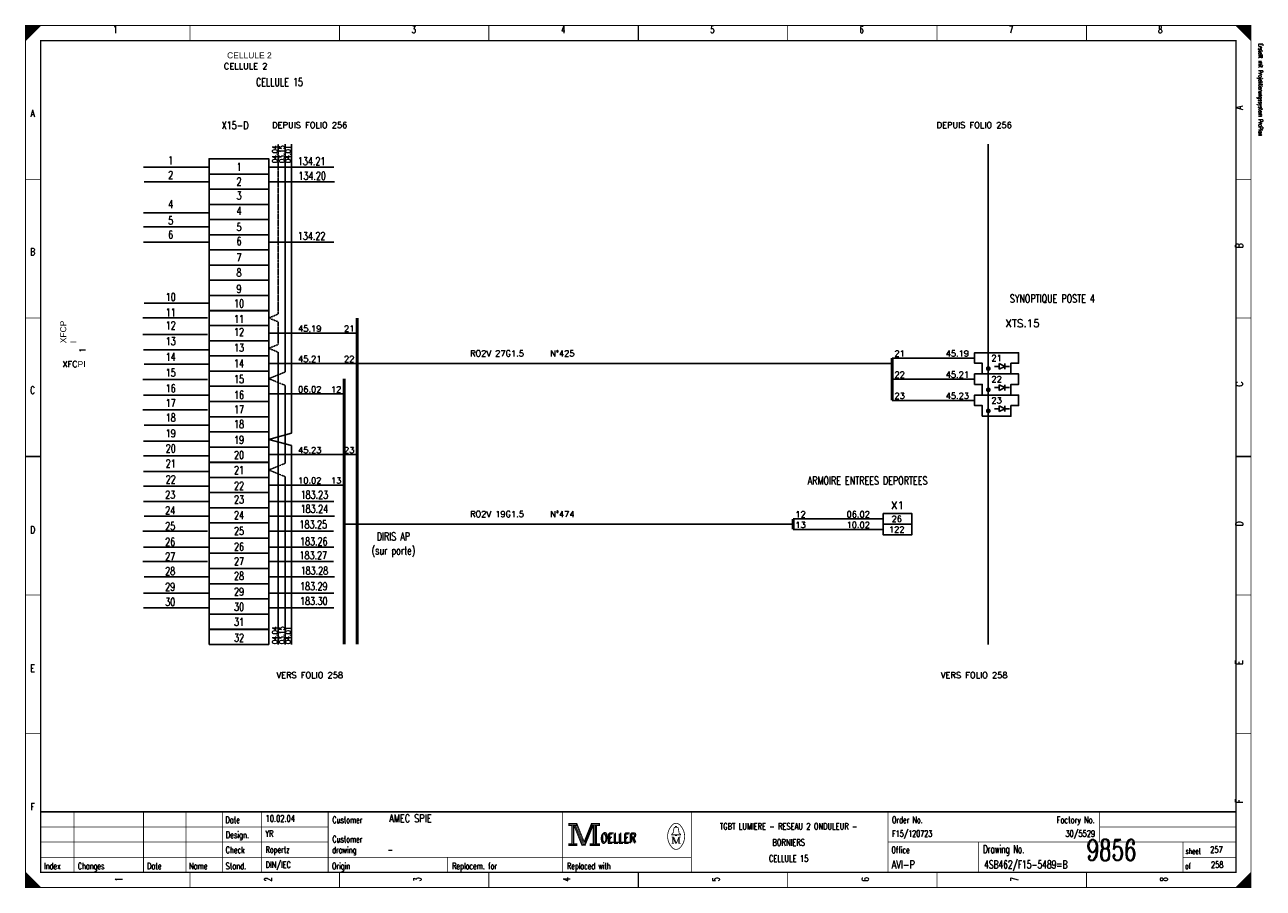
# Model space of a CAD drawing. Extents: x 0 to 409, y 0 to 285.
import ezdxf
from ezdxf.enums import TextEntityAlignment as Align

# ---------------------------------------------------------------- set-up
doc = ezdxf.new("R2010")
doc.units = 0
doc.header["$MEASUREMENT"] = 0
doc.linetypes.add('CONTINU', pattern=[0])
doc.linetypes.add('DISCONTINU', pattern=[0.15, 0.1, -0.05])
doc.layers.get('0').update_dxf_attribs({"color": 9, "linetype": 'CONTINUOUS'})
for name, color, linetype in [('POINTILLE', 5, 'DISCONTINU'), ('SCH-3', 3, 'CONTINU'), ('TEXTE', 3, 'CONTINUOUS'), ('TRAIFIN', 1, 'CONTINUOUS'), ('TRAIGROS', 2, 'CONTINUOUS'), ('TRAIMOY', 4, 'CONTINUOUS')]:
    doc.layers.add(name, color=color, linetype=linetype)
doc.styles.get("Standard").update_dxf_attribs({"font": 'romanc.shx', "bigfont": 'TXT.shx'})

# ---------------------------------------------------------------- blocks, each defined once
blk = doc.blocks.new('BRND')
at = {"layer": 'TRAIFIN'}
for p, q in [((0.8, -5.47), (0.8, -3.59)), ((0.8, -3.59), (2.68, -4.53)), ((2.68, -5.47), (2.68, -3.59)), ((-0.73, -4.53), (0.8, -4.53)), ((2.68, -4.53), (0.8, -5.47)), ((2.68, -4.53), (4.27, -4.53))]:
    blk.add_line(p, q, dxfattribs=at)
at = {"layer": 'TRAIMOY'}
blk.add_lwpolyline([(-4.75, -7), (-4.75, -3.5), (-7.25, -3.5), (-7.25, 0), (7.25, 0), (7.25, -3.5), (4.75, -3.5), (4.75, -7)], close=True, dxfattribs=at)

msp = doc.modelspace()

# ---------------------------------------------------------------- linework, layer by layer
at = {"color": 0, "linetype": 'Continuous'}
for p, q in [((38.98, 238.14), (60.31, 238.14)), ((80.59, 238.14), (101.92, 238.14)), ((39.16, 233.3), (60.49, 233.3)), ((80.77, 233.3), (102.1, 233.3)), ((38.98, 223.09), (60.31, 223.09)), ((38.98, 218.42), (60.31, 218.42)), ((38.98, 213.4), (60.31, 213.4)), ((80.59, 213.4), (101.92, 213.4)), ((39.16, 193.24), (60.49, 193.24)), ((38.8, 188.39), (60.13, 188.39)), ((38.8, 182.84), (60.13, 182.84)), ((38.98, 177.82), (60.31, 177.82)), ((39.16, 172.98), (60.49, 172.98)), ((38.8, 167.96), (60.13, 167.96)), ((38.98, 162.77), (60.31, 162.77)), ((38.8, 157.93), (60.13, 157.93)), ((39.16, 152.91), (60.49, 152.91)), ((38.98, 147.53), (60.31, 147.53)), ((38.98, 142.7), (60.31, 142.7)), ((38.98, 137.54), (60.31, 137.54)), ((38.98, 132.74), (60.31, 132.74)), ((38.98, 127.62), (60.31, 127.62)), ((80.59, 127.62), (101.92, 127.62)), ((39.16, 122.78), (60.49, 122.78)), ((80.77, 122.78), (102.1, 122.78)), ((38.8, 117.77), (60.13, 117.77)), ((80.41, 117.77), (101.74, 117.77)), ((38.98, 112.57), (60.31, 112.57)), ((80.59, 112.57), (101.92, 112.57)), ((38.8, 107.73), (60.13, 107.73)), ((80.41, 107.73), (101.74, 107.73)), ((39.16, 102.71), (60.49, 102.71)), ((80.77, 102.71), (102.1, 102.71)), ((38.98, 97.34), (60.31, 97.34)), ((80.59, 97.34), (101.92, 97.34)), ((38.98, 92.5), (60.31, 92.5)), ((80.59, 92.5), (101.92, 92.5))]:
    msp.add_line(p, q, dxfattribs=at)
at = {"color": 0, "const_width": 0.25, "flags": 128}
for points in [[(0, 285), (5, 285), (0, 280), (0, 285)], [(0, 142.5), (0, 285), (405, 285), (405, 0), (0, 0), (0, 142.5)], [(0.25, 285), (0.25, 280.25), (0.5, 280.5), (0.5, 285), (0.75, 285), (0.75, 280.75), (1, 281), (1, 285), (1.25, 285), (1.25, 281.25), (1.5, 281.5), (1.5, 285), (1.75, 285), (1.75, 281.75), (2, 282)], [(2, 282), (2, 285), (2.25, 285), (2.25, 282.25), (2.5, 282.5), (2.5, 285), (2.75, 285), (2.75, 282.75), (3, 283), (3, 285), (3.25, 285), (3.25, 283.25), (3.5, 283.5), (3.5, 285), (3.75, 285)], [(3.75, 285), (3.75, 283.75), (4, 284), (4, 285), (4.25, 285), (4.25, 284.25), (4.5, 284.5), (4.5, 285), (4.75, 285), (4.75, 284.75)], [(400, 285), (405, 280), (404.75, 280.25), (404.75, 285), (404.5, 285), (404.5, 280.5), (404.25, 280.75), (404.25, 285), (404, 285), (404, 281), (403.75, 281.25), (403.75, 285), (403.5, 285), (403.5, 281.5), (403.25, 281.75)], [(401.5, 283.5), (401.5, 285), (401.25, 285), (401.25, 283.75), (401, 284), (401, 285), (400.75, 285), (400.75, 284.25), (400.5, 284.5), (400.5, 285), (400.25, 285), (400.25, 284.75)], [(403.25, 281.75), (403.25, 285), (403, 285), (403, 282), (402.75, 282.25), (402.75, 285), (402.5, 285), (402.5, 282.5), (402.25, 282.75), (402.25, 285), (402, 285), (402, 283), (401.75, 283.25), (401.75, 285), (401.5, 285)], [(179.5, 21.2), (179.5, 20.5), (180.5, 20.5), (180.5, 14.5), (179.5, 14.5), (179.5, 13.8), (182.2, 13.8), (182.2, 14.5), (181.2, 14.5), (181.2, 20.5), (182.2, 20.5), (182.2, 21.2), (179.5, 21.2)], [(180.7, 20.7), (180.7, 14.3), (181, 14.3), (181, 20.7)], [(181.2, 20.5), (183.9, 13.8), (184.9, 13.8), (187.6, 20.5)], [(181.8, 20.5), (184.2, 14.6), (184.6, 14.6)], [(182.2, 21.2), (184.6, 15.2), (187, 21.2)], [(182.2, 20.5), (184.4, 14.9), (184.7, 14.9)], [(184.6, 14.2), (184.9, 14.2), (187.4, 20.5)], [(184.6, 14.6), (184.8, 14.6), (187.2, 20.5)], [(187.6, 20.5), (187.6, 14.5), (186.6, 14.5), (186.6, 13.8), (187.1, 13.8)], [(187, 21.2), (187, 20.5), (188, 20.5), (188, 14.5), (187, 14.5), (187, 13.8), (189.7, 13.8), (189.7, 14.5), (188.7, 14.5), (188.7, 20.5), (189.7, 20.5), (189.7, 21.2), (187, 21.2)], [(187.8, 20.7), (187.8, 14.3), (188.3, 14.3), (188.3, 20.7), (188.5, 20.7), (188.5, 14.3)], [(214.8, 17.4), (213.5, 17.4), (213.5, 17.6), (214, 18), (214.3, 19.6)], [(213.9, 16.7), (213.9, 14.6), (213.5, 14.6)], [(213.9, 16.7), (214.8, 14.6), (215.1, 14.6)], [(214.8, 19.9), (214.8, 20.2), (215.2, 20.2), (215.2, 19.9)], [(215.2, 17.4), (216.5, 17.4), (216.5, 17.6), (216, 18), (215.7, 19.6)], [(0, 5), (0, 0), (5, 0), (0, 5), (0.25, 4.75), (0.25, 0), (0.5, 0), (0.5, 4.5), (0.75, 4.25), (0.75, 0), (1, 0), (1, 4), (1.25, 3.75), (1.25, 0), (1.5, 0)], [(404.75, 4.75), (404.75, 0), (404.5, 0), (404.5, 4.5), (404.25, 4.25), (404.25, 0), (404, 0), (404, 4), (403.75, 3.75), (403.75, 0), (403.5, 0), (403.5, 3.5), (403.25, 3.25), (403.25, 0), (403, 0)], [(1.5, 0), (1.5, 3.5), (1.75, 3.25), (1.75, 0), (2, 0), (2, 3), (2.25, 2.75), (2.25, 0), (2.5, 0), (2.5, 2.5), (2.75, 2.25), (2.75, 0), (3, 0), (3, 2), (3.25, 1.75)], [(3.25, 1.75), (3.25, 0), (3.5, 0), (3.5, 1.5), (3.75, 1.25), (3.75, 0), (4, 0), (4, 1), (4.25, 0.75), (4.25, 0), (4.5, 0), (4.5, 0.5), (4.75, 0.25)], [(401.25, 1.25), (401.25, 0), (401, 0), (401, 1), (400.75, 0.75), (400.75, 0), (400.5, 0), (400.5, 0.5), (400.25, 0.25), (400.25, 0)], [(403, 0), (403, 3), (402.75, 2.75), (402.75, 0), (402.5, 0), (402.5, 2.5), (402.25, 2.25), (402.25, 0), (402, 0), (402, 2), (401.75, 1.75), (401.75, 0), (401.5, 0), (401.5, 1.5), (401.25, 1.25)]]:
    msp.add_lwpolyline(points, dxfattribs=at)
at = {"color": 0, "flags": 128}
for points, const_width in [([(0, 285), (405, 285), (405, 0), (0, 0)], 0.25), ([(5, 280), (400, 280), (400, 5), (5, 5)], 0.5), ([(5, 280), (400, 280), (400, 5), (5, 5)], 0.25), ([(179.7, 21), (182, 21), (182, 20.7), (179.7, 20.7)], 0.25), ([(187.2, 21), (189.5, 21), (189.5, 20.7), (187.2, 20.7)], 0.25), ([(214.8, 17.4), (215.2, 17.4), (215.2, 17.1), (214.8, 17.1)], 0.25), ([(179.7, 14.3), (182, 14.3), (182, 14), (179.7, 14)], 0.25), ([(186.8, 14.3), (189.5, 14.3), (189.5, 14), (186.8, 14)], 0.25)]:
    msp.add_lwpolyline(points, close=True, dxfattribs=dict(at, const_width=const_width))
at = {"color": 0}
for points, const_width in [([(54.38, 285), (54.38, 280)], 0.25), ([(103.75, 285), (103.75, 280)], 0.25), ([(153.12, 285), (153.12, 280)], 0.25), ([(202.5, 280), (202.5, 285)], 0.5), ([(202.5, 285), (202.5, 280)], 0.25), ([(251.88, 285), (251.88, 280)], 0.25), ([(301.25, 285), (301.25, 280)], 0.25), ([(350.62, 285), (350.62, 280)], 0.25), ([(0, 234.17), (5, 234.17)], 0.25), ([(405, 234.17), (400, 234.17)], 0.25), ([(0, 188.33), (5, 188.33)], 0.25), ([(405, 188.33), (400, 188.33)], 0.25), ([(5, 142.5), (0, 142.5)], 0.5), ([(0, 142.5), (5, 142.5)], 0.25), ([(400, 142.5), (405, 142.5)], 0.5), ([(405, 142.5), (400, 142.5)], 0.25), ([(0, 96.67), (5, 96.67)], 0.25), ([(405, 96.67), (400, 96.67)], 0.25), ([(0, 50.83), (5, 50.83)], 0.25), ([(405, 50.83), (400, 50.83)], 0.25), ([(400, 25), (5, 25)], 0.5), ([(16, 5), (16, 25)], 0.25), ([(39, 5), (39, 25)], 0.25), ([(53, 5), (53, 25)], 0.25), ([(65, 25), (65, 5)], 0.25), ([(78, 25), (78, 5)], 0.25), ([(100, 25), (100, 5)], 0.25), ([(177.5, 25), (177.5, 5)], 0.25), ([(220, 25), (220, 5)], 0.25), ([(285, 25), (285, 5)], 0.25), ([(355, 25), (355, 15)], 0.25), ([(181.5, 20.5), (184, 14.2)], 0.25), ([(184.7, 14.9), (187, 20.6)], 0.25), ([(5, 20), (100, 20)], 0.25), ([(213.5, 16.7), (214.2, 16.7)], 0.25), ([(214.2, 16.7), (215.1, 14.6)], 0.25), ([(214.6, 19.9), (215.5, 19.9)], 0.25), ([(215.1, 14.6), (215.9, 16.7)], 0.25), ([(215.9, 14.6), (215.9, 16.7)], 0.25), ([(215.9, 16.7), (216.5, 16.7)], 0.25), ([(216.1, 16.7), (216.1, 14.6)], 0.25), ([(355, 20), (400, 20)], 0.25), ([(5, 15), (100, 15)], 0.25), ([(184, 14.2), (184.6, 14.2)], 0.25), ([(213.9, 14.6), (214.3, 14.6)], 0.25), ([(216.5, 14.6), (215.7, 14.6)], 0.25), ([(285, 15), (400, 15)], 0.25), ([(315, 15), (315, 5)], 0.25), ([(382.5, 15), (382.5, 5)], 0.25), ([(5, 10), (220, 10)], 0.25), ([(139.5, 10), (139.5, 5)], 0.25), ([(382.5, 10), (400, 10)], 0.25), ([(54.38, 0), (54.38, 5)], 0.25), ([(103.75, 0), (103.75, 5)], 0.25), ([(153.12, 0), (153.12, 5)], 0.25), ([(202.5, 5), (202.5, 0)], 0.5), ([(202.5, 0), (202.5, 5)], 0.25), ([(251.88, 0), (251.88, 5)], 0.25), ([(301.25, 0), (301.25, 5)], 0.25), ([(350.62, 0), (350.62, 5)], 0.25), ([(405, 5), (400, 0)], 0.25), ([(4.75, 0), (4.75, 0.25)], 0.25)]:
    msp.add_lwpolyline(points, dxfattribs=dict(at, const_width=const_width))
at = {"color": 0, "linetype": 'Continuous'}
for points in [[(60.66, 235.9), (60.66, 240.92), (80.38, 240.92), (80.38, 235.9)], [(60.66, 230.88), (60.66, 235.9), (80.38, 235.9), (80.38, 230.88)], [(60.66, 225.86), (60.66, 230.88), (80.38, 230.88), (80.38, 225.86)], [(60.66, 220.84), (60.66, 225.86), (80.38, 225.86), (80.38, 220.84)], [(60.66, 215.82), (60.66, 220.84), (80.38, 220.84), (80.38, 215.82)], [(60.66, 210.8), (60.66, 215.82), (80.38, 215.82), (80.38, 210.8)], [(60.66, 205.78), (60.66, 210.8), (80.38, 210.8), (80.38, 205.78)], [(60.66, 200.76), (60.66, 205.78), (80.38, 205.78), (80.38, 200.76)], [(60.66, 195.73), (60.66, 200.76), (80.38, 200.76), (80.38, 195.73)], [(60.66, 190.71), (60.66, 195.73), (80.38, 195.73), (80.38, 190.71)], [(60.66, 185.79), (60.66, 190.81), (80.38, 190.81), (80.38, 185.79)], [(60.66, 180.77), (60.66, 185.79), (80.38, 185.79), (80.38, 180.77)], [(60.66, 175.75), (60.66, 180.77), (80.38, 180.77), (80.38, 175.75)], [(60.66, 170.73), (60.66, 175.75), (80.38, 175.75), (80.38, 170.73)], [(60.66, 165.71), (60.66, 170.73), (80.38, 170.73), (80.38, 165.71)], [(60.66, 160.68), (60.66, 165.71), (80.38, 165.71), (80.38, 160.68)], [(60.66, 155.66), (60.66, 160.68), (80.38, 160.68), (80.38, 155.66)], [(60.66, 150.64), (60.66, 155.66), (80.38, 155.66), (80.38, 150.64)], [(60.66, 145.62), (60.66, 150.64), (80.38, 150.64), (80.38, 145.62)], [(60.66, 140.6), (60.66, 145.62), (80.38, 145.62), (80.38, 140.6)], [(60.66, 135.53), (60.66, 140.55), (80.38, 140.55), (80.38, 135.53)], [(60.66, 130.55), (60.66, 135.57), (80.38, 135.57), (80.38, 130.55)], [(60.66, 125.55), (60.66, 130.57), (80.38, 130.57), (80.38, 125.55)], [(60.66, 120.53), (60.66, 125.55), (80.38, 125.55), (80.38, 120.53)], [(60.66, 115.51), (60.66, 120.53), (80.38, 120.53), (80.38, 115.51)], [(60.66, 110.49), (60.66, 115.51), (80.38, 115.51), (80.38, 110.49)], [(60.66, 105.46), (60.66, 110.49), (80.38, 110.49), (80.38, 105.46)], [(60.66, 100.44), (60.66, 105.46), (80.38, 105.46), (80.38, 100.44)], [(60.66, 95.42), (60.66, 100.44), (80.38, 100.44), (80.38, 95.42)], [(60.66, 90.4), (60.66, 95.42), (80.38, 95.42), (80.38, 90.4)], [(60.66, 85.33), (60.66, 90.35), (80.38, 90.35), (80.38, 85.33)], [(60.66, 80.36), (60.66, 85.38), (80.38, 85.38), (80.38, 80.36)]]:
    msp.add_lwpolyline(points, close=True, dxfattribs=at)
at = {"color": 0, "const_width": 0.25, "flags": 128}
for points in [[(213.5, 20.39, 0.373815), (213.49, 13.43, 0.373815)], [(216.49, 20.4, 0.530775), (213.51, 20.41, 0.530775)], [(216.5, 13.4, 0.378582), (216.46, 20.44, 0.378582)], [(214.6, 19.9, 0.414214), (214.3, 19.6, 0.414214)], [(215.7, 19.6, 0.414214), (215.4, 19.9, 0.414214)], [(213.5, 13.4, 0.532213), (216.49, 13.39, 0.532213)]]:
    msp.add_lwpolyline(points, format="xyb", dxfattribs=at)
at = {"layer": 'POINTILLE', "color": 0, "const_width": 0.5}
for points in [[(286.41, 173.24), (109.63, 173.24)], [(253.66, 120.13), (105.3, 120.13)]]:
    msp.add_lwpolyline(points, dxfattribs=at)
at = {"layer": 'TRAIFIN', "color": 0, "linetype": 'DISCONTINU'}
for p, q in [((83.53, 245.8), (83.53, 189.59)), ((83.53, 189.59), (80.38, 188.3)), ((83.53, 187.02), (80.38, 188.3)), ((83.53, 187.02), (83.53, 179.55)), ((83.53, 179.55), (80.38, 178.26)), ((83.53, 176.97), (80.38, 178.26)), ((85.83, 170.45), (80.38, 168.22)), ((85.83, 165.99), (80.38, 168.22)), ((85.83, 140.27), (80.38, 138.04)), ((85.83, 135.81), (80.38, 138.04))]:
    msp.add_line(p, q, dxfattribs=at)
at = {"layer": 'TRAIFIN', "color": 0}
for p, q in [((85.83, 170.45), (85.83, 245.8)), ((87.91, 150.17), (87.91, 245.8)), ((87.91, 150.17), (87.91, 215.86)), ((109.63, 183.28), (80.38, 183.28)), ((83.53, 80.37), (83.53, 176.97)), ((109.63, 173.24), (80.38, 173.24)), ((313.66, 175.06), (286.41, 175.06)), ((313.66, 168.06), (286.41, 168.06)), ((85.83, 140.27), (85.83, 165.99)), ((105.3, 163.19), (80.38, 163.19)), ((313.66, 161.06), (286.41, 161.06)), ((87.91, 150.17), (80.38, 148.13)), ((87.91, 146.09), (80.38, 148.13)), ((87.91, 80.39), (87.91, 146.09)), ((87.91, 80.39), (87.91, 146.09)), ((109.63, 143.11), (80.38, 143.11)), ((105.3, 133.06), (80.38, 133.06)), ((283.41, 121.88), (253.66, 121.88)), ((283.41, 118.38), (253.66, 118.38))]:
    msp.add_line(p, q, dxfattribs=at)
at = {"layer": 'TRAIFIN', "color": 0, "const_width": 0.72}
for points in [[(317.72, 171.56, 1), (318.6, 171.56, 1)], [(317.72, 164.56, 1), (318.6, 164.56, 1)], [(317.72, 157.56, 1), (318.6, 157.56, 1)]]:
    msp.add_lwpolyline(points, format="xyb", close=True, dxfattribs=at)
at = {"layer": 'TRAIFIN', "color": 0}
msp.add_lwpolyline([(85.83, 135.81), (85.83, 80.37)], dxfattribs=at)
at = {"layer": 'TRAIGROS', "color": 0}
msp.add_line((318.16, 245.8), (318.16, 80.36), dxfattribs=at)
at = {"layer": 'TRAIGROS', "color": 0, "const_width": 1}
for points in [[(109.63, 188.3), (109.63, 80.36)], [(286.41, 175.06), (286.41, 161.06)], [(105.3, 168.22), (105.3, 80.39)], [(253.66, 121.88), (253.66, 118.38)]]:
    msp.add_lwpolyline(points, dxfattribs=at)
at = {"layer": 'TRAIMOY', "color": 0}
for points in [[(283.41, 123.63), (292.91, 123.63), (292.91, 120.13), (283.41, 120.13)], [(283.41, 120.13), (292.91, 120.13), (292.91, 116.63), (283.41, 116.63)]]:
    msp.add_lwpolyline(points, close=True, dxfattribs=at)

# ---------------------------------------------------------------- block references
at = {"layer": 'SCH-3', "color": 0}
for p in [(320.91, 176.81), (320.91, 169.81), (320.91, 162.81)]:
    msp.add_blockref('BRND', p, dxfattribs=at)

# ---------------------------------------------------------------- texts
at = {"color": 0}
for s, height, width, p in [('1', 2.38, 0.672, (29.65, 284.86)), ('3', 2.38, 0.672, (128.32, 284.86)), ('4', 2.38, 0.672, (177.66, 284.86)), ('5', 2.38, 0.672, (226.99, 284.86)), ('6', 2.38, 0.672, (276.32, 284.86)), ('7', 2.38, 0.672, (325.66, 284.86)), ('8', 2.38, 0.672, (374.99, 284.86)), ('CELLULE 15', 2.619, 0.736, (83.93, 267.6)), ('A', 2.38, 0.76, (2.33, 257.17)), ('X15-D', 2.619, 0.736, (69.25, 253.3)), ('1', 2.62, 0.736, (47.97, 241.72)), ('134.21', 2.619, 0.736, (94.55, 241.45)), ('1', 2.62, 0.736, (70.57, 239.57)), ('2', 2.62, 0.736, (47.97, 236.88)), ('2', 2.62, 0.736, (70.57, 234.73)), ('134.20', 2.619, 0.736, (94.73, 236.61)), ('3', 2.62, 0.736, (70.57, 230.07)), ('4', 2.62, 0.736, (47.97, 227.21)), ('5', 2.62, 0.736, (47.97, 221.83)), ('4', 2.62, 0.736, (70.57, 225.05)), ('6', 2.62, 0.736, (47.97, 217.16)), ('5', 2.62, 0.736, (70.57, 219.68)), ('6', 2.62, 0.736, (70.57, 215.01)), ('134.22', 2.619, 0.736, (94.55, 216.71)), ('B', 2.38, 0.76, (2.33, 211.39)), ('7', 2.62, 0.736, (70.57, 209.63)), ('8', 2.62, 0.736, (70.57, 204.62)), ('10', 2.619, 0.736, (47.97, 196.55)), ('9', 2.62, 0.736, (70.57, 199.24)), ('10', 2.619, 0.736, (70.57, 194.4)), ('SYNOPTIQUE POSTE 4', 2.6194, 0.736, (339.34, 196.04)), ('11', 2.619, 0.736, (47.97, 191.43)), ('11', 2.619, 0.736, (70.57, 189.28)), ('12', 2.619, 0.736, (47.97, 187.13)), ('12', 2.619, 0.736, (70.57, 184.98)), ('13', 2.619, 0.736, (47.97, 181.94)), ('14', 2.619, 0.736, (47.97, 176.74)), ('13', 2.619, 0.736, (70.57, 179.79)), ('14', 2.619, 0.736, (70.57, 174.59)), ('15', 2.619, 0.736, (47.97, 171.54)), ('15', 2.619, 0.736, (70.57, 169.39)), ('C', 2.38, 0.76, (2.33, 165.61)), ('16', 2.619, 0.736, (47.97, 166.35)), ('16', 2.619, 0.736, (70.57, 164.19)), ('17', 2.619, 0.736, (47.97, 161.51)), ('18', 2.619, 0.736, (47.97, 156.67)), ('17', 2.619, 0.736, (70.57, 159.36)), ('19', 2.619, 0.736, (47.97, 151.47)), ('18', 2.619, 0.736, (70.57, 154.52)), ('19', 2.619, 0.736, (70.57, 149.32)), ('20', 2.619, 0.736, (47.97, 146.45)), ('20', 2.619, 0.736, (70.57, 144.3)), ('21', 2.619, 0.736, (47.97, 141.48)), ('21', 2.619, 0.736, (70.57, 139.33)), ('22', 2.619, 0.736, (47.97, 136.24)), ('ARMOIRE ENTREES DEPORTEES', 2.6194, 0.736, (278.27, 135.86)), ('23', 2.619, 0.736, (47.8, 131.2)), ('22', 2.619, 0.736, (70.57, 134.09)), ('183.23', 2.619, 0.736, (95.45, 131.16)), ('23', 2.619, 0.736, (70.57, 129.59)), ('24', 2.619, 0.736, (47.8, 126)), ('24', 2.619, 0.736, (70.57, 124.39)), ('183.24', 2.619, 0.736, (95.45, 126.5)), ('D', 2.38, 0.76, (2.33, 119.47)), ('25', 2.619, 0.736, (47.8, 120.81)), ('25', 2.619, 0.736, (70.57, 119.19)), ('183.25', 2.619, 0.736, (95.09, 121.34)), ('26', 2.619, 0.736, (47.8, 115.61)), ('183.26', 2.619, 0.736, (95.27, 115.74)), ('DIRIS AP', 2.619, 0.736, (121.56, 117.37)), ('27', 2.619, 0.736, (47.8, 110.77)), ('26', 2.619, 0.736, (70.57, 114)), ('183.27', 2.619, 0.736, (95.09, 111.12)), ('(sur porte)', 2.6194, 0.736, (121.56, 112.71)), ('27', 2.619, 0.736, (70.57, 109.16)), ('28', 2.619, 0.736, (47.8, 105.93)), ('28', 2.619, 0.736, (70.57, 104.32)), ('183.28', 2.619, 0.736, (95.45, 106.06)), ('29', 2.619, 0.736, (47.8, 100.74)), ('29', 2.619, 0.736, (70.57, 99.12)), ('183.29', 2.619, 0.736, (95.27, 100.9)), ('30', 2.619, 0.736, (47.8, 95.72)), ('30', 2.619, 0.736, (70.57, 94.11)), ('183.30', 2.619, 0.736, (95.27, 96.02)), ('31', 2.619, 0.736, (70.57, 89.13)), ('32', 2.619, 0.736, (70.57, 83.89)), ('E', 2.38, 0.76, (2.33, 73.68)), ('F', 2.38, 0.76, (2.33, 27.9)), ('TGBT LUMIERE - RESEAU 2 ONDULEUR -', 2.1431, 0.7536, (252.19, 21.3)), ('BORNIERS', 2.143, 0.76, (252.19, 15.97)), ('CELLULE 15', 2.143, 0.681231, (252.19, 10.65))]:
    msp.add_text(s, height=height, dxfattribs=dict(at, width=width)).set_placement(p, align=Align.TOP_CENTER)
at = {"color": 0, "width": 0.622634}
msp.add_text('Erstellt mit Projektierungssystem ProPlan', height=1.4287, rotation=270, dxfattribs=at).set_placement((407.02, 279.06), align=Align.BOTTOM_LEFT)
at = {"color": 0, "width": 0.76}
for s, p in [('A', (399.91, 257.17)), ('B', (399.91, 211.39)), ('C', (399.92, 165.61)), ('D', (399.92, 119.47)), ('E', (399.91, 73.68)), ('F', (399.91, 27.9))]:
    msp.add_text(s, height=2.38, rotation=90, dxfattribs=at).set_placement(p, align=Align.TOP_LEFT)
at = {"color": 0}
for s, height, width, p in [('04.04', 1.676, 0.736, (81.55, 242.48)), ('03.15', 1.676, 0.736, (83.86, 242.48)), ('04.01', 1.676, 0.736, (85.94, 242.48)), ('04.04', 1.676, 0.736, (81.55, 83.43)), ('03.15', 1.676, 0.736, (83.86, 83.43)), ('04.01', 1.676, 0.736, (85.94, 83.43)), ('1', 2.38, 0.672, (29.65, 2.7)), ('2', 2.38, 0.672, (78.99, 2.7)), ('3', 2.38, 0.672, (128.32, 2.7)), ('4', 2.38, 0.672, (177.66, 2.7)), ('5', 2.38, 0.672, (226.99, 2.7)), ('6', 2.38, 0.672, (276.32, 2.7)), ('7', 2.38, 0.672, (325.66, 2.7)), ('8', 2.38, 0.672, (374.99, 2.7))]:
    msp.add_text(s, height=height, rotation=90, dxfattribs=dict(at, width=width)).set_placement(p, align=Align.TOP_CENTER)
for s, height, width, p in [('Date', 2.143, 0.64, (66.05, 23.42)), ('Customer', 2.143, 0.62, (101.4, 23.42)), ('Order No.', 2.143, 0.656889, (286.33, 23.42)), ('Design.', 2.143, 0.636571, (66.19, 18.46)), ('Customer', 2.143, 0.62, (101.4, 17.04)), ('OELLER', 3.096, 0.76, (189.96, 17.75)), ('OELLER', 3.096, 0.76, (189.96, 17.75)), ('OELLER', 3.096, 0.76, (190.32, 18.1)), ('Check', 2.143, 0.632, (66.12, 13.49)), ('drawing', 2.143, 0.6, (101.33, 13.49)), ('Office', 2.143, 0.626667, (286.15, 13.49)), ('Drawing No.', 2.6194, 0.646545, (316.43, 13.98)), ('sheet', 1.905, 0.6, (383.38, 12.99)), ('Index', 2.143, 0.632, (6.09, 8.16)), ('Changes', 2.143, 0.622857, (17.26, 8.16)), ('Stand.', 2.143, 0.642667, (66.12, 8.16)), ('Origin', 2.143, 0.626667, (101.27, 8.16)), ('Replacem. for', 2.1431, 0.627077, (140.97, 8.16)), ('Replaced with', 2.1431, 0.619692, (178.95, 8.16)), ('of', 1.905, 0.6, (383.23, 8.02)), ('Date', 2.143, 0.64, (40.15, 8.16)), ('Name', 2.143, 0.64, (54.04, 8.16))]:
    msp.add_text(s, height=height, dxfattribs=dict(at, width=width)).set_placement(p, align=Align.TOP_LEFT)
for s, height, width, p in [('10.02.04', 2.143, 0.678, (79.34, 21.08)), ('AMEC SPIE', 2.619, 0.752889, (120.16, 20.77)), ('YR', 2.143, 0.626667, (79.27, 16.11)), ('F15/120723', 2.143, 0.6832, (286.39, 16.11)), ('Ropertz', 2.143, 0.622857, (79.32, 10.79)), ('-', 2.14, 0.696, (119.65, 10.79)), ('9856', 7, 0.6928, (350.58, 6.78)), ('257', 2.143, 0.672, (391.5, 10.79)), ('DIN/IEC', 2.143, 0.750857, (79.35, 5.82)), ('AVI-P', 2.619, 0.7472, (286.24, 5.51)), ('4SB462/F15-5489=B', 2.6194, 0.6928, (316.79, 5.51)), ('258', 2.143, 0.672, (391.77, 5.82))]:
    msp.add_text(s, height=height, dxfattribs=dict(at, width=width)).set_placement(p, align=Align.BOTTOM_LEFT)
at = {"color": 0, "width": 0.646545}
msp.add_text('Factory No.', height=2.1431, dxfattribs=at).set_placement((353.35, 23.42), align=Align.TOP_RIGHT)
at = {"color": 0, "width": 0.675429}
msp.add_text('30/5529', height=2.143, dxfattribs=at).set_placement((353.46, 16.11), align=Align.BOTTOM_RIGHT)
at = {"linetype": 'Continuous', "char_height": 2, "attachment_point": 1}
for s, insert, width in [('{\\fArial|b0|i0|c0|p34;CELLULE 2}', (66.61, 276.14), 67.0761), ('CELLULE 2', (65.54, 272.55), 64.2066), ('XFC{\\fArial|b0|i0|c0|p34;PI}', (12.17, 174.04), 3.7664)]:
    msp.add_mtext(s, dxfattribs=dict(at, insert=insert, width=width))
at = {"linetype": 'Continuous', "char_height": 2, "attachment_point": 1, "rotation": 90}
for s, insert, width in [('{\\fArial|b0|i0|c0|p34;XFCP\\PI}', (11.45, 179.96), 3.7664), ('1', (17.84, 176.83), 3.9457)]:
    msp.add_mtext(s, dxfattribs=dict(at, insert=insert, width=width))
at = {"layer": 'TEXTE', "color": 0}
for s, p in [('DEPUIS FOLIO 256', (93.93, 252.08)), ('DEPUIS FOLIO 256', (313.51, 252.08)), ('45.19', (93.93, 184.78)), ('21', (106.96, 184.78)), ('45.21', (93.93, 174.74)), ('22', (106.96, 174.74)), ('21', (288.88, 176.56)), ('45.19', (307.94, 176.56)), ('21', (320.91, 175.06)), ('22', (288.88, 169.56)), ('45.21', (307.94, 169.56)), ('22', (320.91, 168.06)), ('06.02', (93.93, 164.69)), ('12', (102.64, 164.69)), ('23', (288.88, 162.56)), ('45.23', (307.94, 162.56)), ('23', (320.91, 161.06)), ('45.23', (93.93, 144.61)), ('23', (106.96, 144.61)), ('10.02', (93.93, 134.56)), ('13', (102.64, 134.56)), ('12', (256.13, 123.38)), ('06.02', (275.19, 123.38)), ('26', (287.91, 121.88)), ('13', (256.13, 119.88)), ('10.02', (275.19, 119.88)), ('122', (287.91, 118.38)), ('VERS FOLIO 258', (93.93, 70.21)), ('VERS FOLIO 258', (313.51, 70.21))]:
    msp.add_text(s, height=2, dxfattribs=at).set_placement(p, align=Align.MIDDLE)
for s, p in [('XTS.15', (329.45, 185.3)), ('X1', (288.16, 125.12))]:
    msp.add_text(s, height=2.5, dxfattribs=at).set_placement(p, align=Align.CENTER)
for s, p in [('RO2V 27G1.5', (146.9, 175.59)), ('N°425', (173.36, 175.59)), ('RO2V 19G1.5', (146.9, 122.48)), ('N°474', (173.36, 122.48))]:
    msp.add_text(s, height=2, dxfattribs=at).set_placement(p)

doc.saveas('drawing.dxf')
